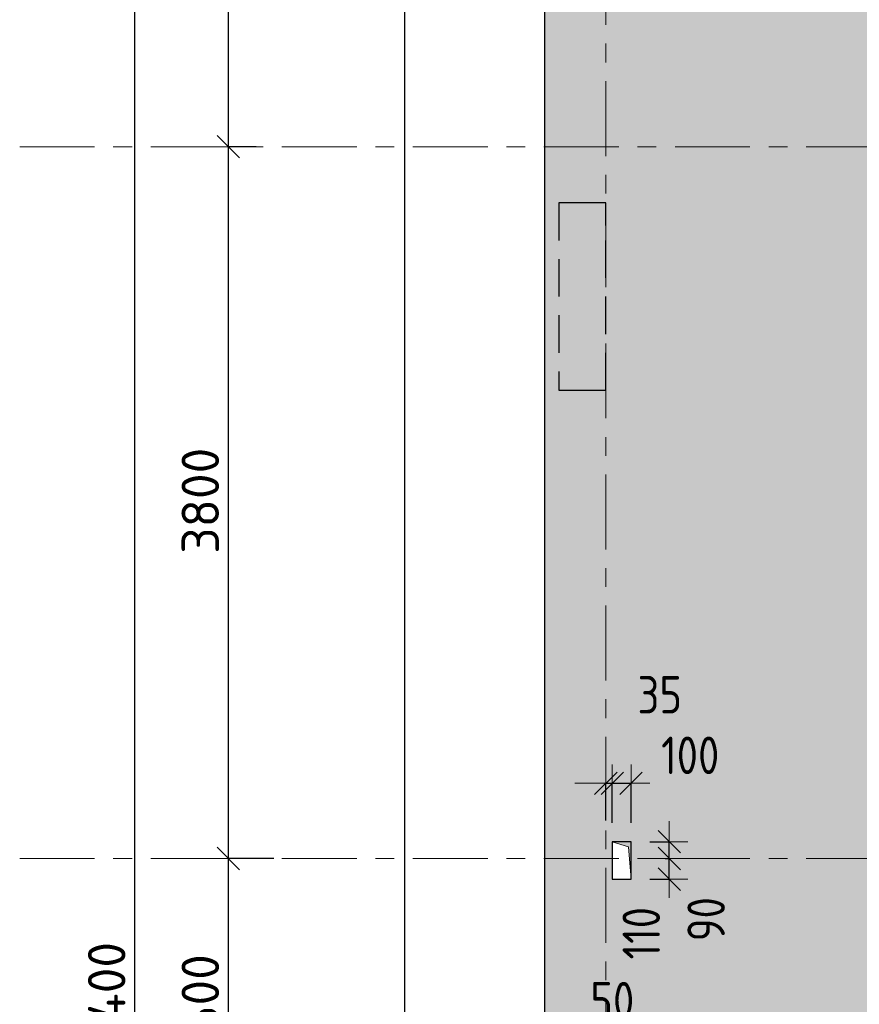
# Model space of a CAD drawing. Header units: metres. Extents: x -38 to 89, y -15 to 19.
# Tile 10 of 120: x -2.63 to 1.85, y 8.22 to 13.48. Entities that reach past the tile are written whole.
import ezdxf

# ---------------------------------------------------------------- set-up
doc = ezdxf.new("R2010")
doc.units = ezdxf.units.M
doc.header["$PDMODE"] = 65
for name, pattern in [('______11', [0.5, 0.4, -0.05, 0, -0.05]), ('______2', [0.27, 0.2, -0.07]), ('______5', [1.1, 0.8, -0.1, 0.1, -0.1])]:
    doc.linetypes.add(name, pattern=pattern)
for name, color, linetype, lineweight in [('XR$2$Осевая линия (1)', 7, '______5', 13), ('XR$2$Размерная линия (1)', 7, 'Continuous', 13), ('XR$3$Перекрытие (1)', 7, 'Continuous', 35), ('XR$4$Заливка', 7, 'Continuous', 13), ('XR$4$Перекрытие (1)', 7, 'Continuous', 35), ('XR$4$Размерная линия (1)', 7, 'Continuous', 13), ('XR$6$Стена (1)', 7, 'Continuous', 35)]:
    doc.layers.add(name, color=color, linetype=linetype, lineweight=lineweight)
doc.layers.add('XR$3$Макрос проема_ отверстия', color=7, linetype='Continuous', lineweight=13, true_color=0x2d2d2d)
doc.styles.add('ISOCPEUR', font='txt')
doc.dimstyles.new('DIMSTYLE_3', dxfattribs={"dimtxt": 0.2, "dimasz": 0.2, "dimexe": 0, "dimexo": 0, "dimgap": 0.1, "dimtad": 2, "dimdec": 0, "dimlfac": 1000, "dimrnd": 5, "dimzin": 12, "dimdsep": 46, "dimtxsty": 'ISOCPEUR', "dimblk1": 'ALL_ML_STRICH', "dimblk2": 'ALL_ML_STRICH', "dimsah": 1, "dimcen": 0, "dimclrd": 7, "dimclre": 256, "dimclrt": 7, "dimadec": 0, "dimazin": 0, "dimtfac": 1, "dimtdec": 0, "dimtix": 1, "dimtmove": 2, "dimatfit": 3, "dimfxl": 0, "dimtzin": 0, "dimlwd": 0, "dimlwe": -3, "dimarcsym": 0})
doc.dimstyles.new('DIMSTYLE_6', dxfattribs={"dimtxt": 0.2, "dimasz": 0.2, "dimexe": 0, "dimexo": 0, "dimgap": 0.1, "dimtad": 2, "dimdec": 0, "dimlfac": 1000, "dimrnd": 5, "dimzin": 12, "dimdsep": 46, "dimtxsty": 'ISOCPEUR', "dimblk1": 'ALL_ML_STRICH', "dimblk2": 'ALL_ML_STRICH', "dimsah": 1, "dimcen": 0, "dimclrd": 7, "dimclre": 256, "dimclrt": 7, "dimadec": 0, "dimazin": 0, "dimtfac": 1, "dimtdec": 0, "dimtix": 1, "dimtmove": 2, "dimatfit": 3, "dimfxl": 0, "dimtvp": 1.2, "dimtzin": 0, "dimlwd": 0, "dimlwe": -3, "dimarcsym": 0})
doc.dimstyles.new('DIMSTYLE_7', dxfattribs={"dimtxt": 0.2, "dimasz": 0.2, "dimexe": 0, "dimexo": 0, "dimgap": 0.1, "dimtad": 0, "dimdec": 0, "dimlfac": 1000, "dimrnd": 5, "dimzin": 12, "dimdsep": 46, "dimtxsty": 'ISOCPEUR', "dimblk1": 'ALL_ML_STRICH', "dimblk2": 'ALL_ML_STRICH', "dimsah": 1, "dimcen": 0, "dimclrd": 7, "dimclre": 256, "dimclrt": 7, "dimadec": 0, "dimazin": 0, "dimtfac": 1, "dimtdec": 0, "dimtix": 1, "dimtmove": 2, "dimatfit": 3, "dimfxl": 0, "dimtvp": 1.2, "dimtzin": 0, "dimlwd": 0, "dimlwe": -3, "dimarcsym": 0})

# ---------------------------------------------------------------- blocks, each defined once
blk = doc.blocks.new('ALL_ML_STRICH')
at = {"color": 0, "linetype": 'ByBlock', "lineweight": -2}
for p, q in [((-0.3, -0.3), (0.3, 0.3)), ((0, -0.5), (0, 0.5)), ((-1, 0), (0.5, 0))]:
    blk.add_line(p, q, dxfattribs=at)
blk = doc.blocks.new('*D33')
at = {"layer": 'DEFPOINTS', "color": 7, "linetype": 'Continuous', "lineweight": 13, "transparency": 33554687}
for p in [(-1.6986, 16.4), (-2.2938, 0), (-2.0153, 0)]:
    blk.add_point(p, dxfattribs=at)
at = {"layer": 'XR$2$Размерная линия (1)', "color": 9, "linetype": 'Continuous', "lineweight": -2, "true_color": 0xc7c7c7, "transparency": 33554687}
for p, q in [((-1.7186, 16.4), (-2.0153, 16.4)), ((-2.2738, 0), (-2.0153, 0))]:
    blk.add_line(p, q, dxfattribs=at)
at = {"layer": 'XR$2$Размерная линия (1)', "color": 7, "linetype": 'Continuous', "lineweight": -2, "transparency": 33554687}
blk.add_line((-2.0153, 0), (-2.0153, 16.4), dxfattribs=at)
at = {"layer": 'XR$2$Размерная линия (1)', "color": 7, "linetype": 'Continuous', "lineweight": 13, "transparency": 33554687, "xscale": 0.2, "yscale": 0.2, "zscale": 0.2}
for p, rotation in [((-2.0153, 16.4), 90), ((-2.0153, 0), 270)]:
    blk.add_blockref('ALL_ML_STRICH', p, dxfattribs=dict(at, rotation=rotation))
at = {"layer": 'XR$2$Размерная линия (1)', "color": 7, "linetype": 'Continuous', "lineweight": 13, "transparency": 33554687, "insert": (-2.1653, 8.22), "char_height": 0.2, "width": 1, "attachment_point": 5, "rotation": 90, "style": 'ISOCPEUR'}
blk.add_mtext('\\A1;{16400}', dxfattribs=at)
blk = doc.blocks.new('*D36')
at = {"layer": 'DEFPOINTS', "color": 7, "linetype": 'Continuous', "lineweight": 13, "transparency": 33554687}
for p in [(-1.2532, 9), (-1.5153, 7.4), (-1.1719, 7.4)]:
    blk.add_point(p, dxfattribs=at)
at = {"layer": 'XR$2$Размерная линия (1)', "color": 9, "linetype": 'Continuous', "lineweight": -2, "true_color": 0xc7c7c7, "transparency": 33554687}
for p, q in [((-1.2732, 9), (-1.5153, 9)), ((-1.1919, 7.4), (-1.5153, 7.4))]:
    blk.add_line(p, q, dxfattribs=at)
at = {"layer": 'XR$2$Размерная линия (1)', "color": 7, "linetype": 'Continuous', "lineweight": -2, "transparency": 33554687}
blk.add_line((-1.5153, 7.4), (-1.5153, 9), dxfattribs=at)
at = {"layer": 'XR$2$Размерная линия (1)', "color": 7, "linetype": 'Continuous', "lineweight": 13, "transparency": 33554687, "xscale": 0.2, "yscale": 0.2, "zscale": 0.2}
for p, rotation in [((-1.5153, 9), 90), ((-1.5153, 7.4), 270)]:
    blk.add_blockref('ALL_ML_STRICH', p, dxfattribs=dict(at, rotation=rotation))
at = {"layer": 'XR$2$Размерная линия (1)', "color": 7, "linetype": 'Continuous', "lineweight": 13, "transparency": 33554687, "insert": (-1.6653, 8.23), "char_height": 0.2, "width": 0.8, "attachment_point": 5, "rotation": 90, "style": 'ISOCPEUR'}
blk.add_mtext('\\A1;{1600}', dxfattribs=at)
blk = doc.blocks.new('*D37')
at = {"layer": 'DEFPOINTS', "color": 7, "linetype": 'Continuous', "lineweight": 13, "transparency": 33554687}
for p in [(-1.3472, 12.8), (-1.5153, 9), (-1.2532, 9)]:
    blk.add_point(p, dxfattribs=at)
at = {"layer": 'XR$2$Размерная линия (1)', "color": 9, "linetype": 'Continuous', "lineweight": -2, "true_color": 0xc7c7c7, "transparency": 33554687}
for p, q in [((-1.3672, 12.8), (-1.5153, 12.8)), ((-1.2732, 9), (-1.5153, 9))]:
    blk.add_line(p, q, dxfattribs=at)
at = {"layer": 'XR$2$Размерная линия (1)', "color": 7, "linetype": 'Continuous', "lineweight": -2, "transparency": 33554687}
blk.add_line((-1.5153, 9), (-1.5153, 12.8), dxfattribs=at)
at = {"layer": 'XR$2$Размерная линия (1)', "color": 7, "linetype": 'Continuous', "lineweight": 13, "transparency": 33554687, "xscale": 0.2, "yscale": 0.2, "zscale": 0.2}
for p, rotation in [((-1.5153, 12.8), 90), ((-1.5153, 9), 270)]:
    blk.add_blockref('ALL_ML_STRICH', p, dxfattribs=dict(at, rotation=rotation))
at = {"layer": 'XR$2$Размерная линия (1)', "color": 7, "linetype": 'Continuous', "lineweight": 13, "transparency": 33554687, "insert": (-1.6653, 10.91), "char_height": 0.2, "width": 0.8, "attachment_point": 5, "rotation": 90, "style": 'ISOCPEUR'}
blk.add_mtext('\\A1;{3800}', dxfattribs=at)
blk = doc.blocks.new('*D38')
at = {"layer": 'DEFPOINTS', "color": 7, "linetype": 'Continuous', "lineweight": 13, "transparency": 33554687}
for p in [(-1.2605, 16.4), (-1.5153, 12.8), (-1.3472, 12.8)]:
    blk.add_point(p, dxfattribs=at)
at = {"layer": 'XR$2$Размерная линия (1)', "color": 9, "linetype": 'Continuous', "lineweight": -2, "true_color": 0xc7c7c7, "transparency": 33554687}
for p, q in [((-1.2805, 16.4), (-1.5153, 16.4)), ((-1.3672, 12.8), (-1.5153, 12.8))]:
    blk.add_line(p, q, dxfattribs=at)
at = {"layer": 'XR$2$Размерная линия (1)', "color": 7, "linetype": 'Continuous', "lineweight": -2, "transparency": 33554687}
blk.add_line((-1.5153, 12.8), (-1.5153, 16.4), dxfattribs=at)
at = {"layer": 'XR$2$Размерная линия (1)', "color": 7, "linetype": 'Continuous', "lineweight": 13, "transparency": 33554687, "xscale": 0.2, "yscale": 0.2, "zscale": 0.2}
for p, rotation in [((-1.5153, 16.4), 90), ((-1.5153, 12.8), 270)]:
    blk.add_blockref('ALL_ML_STRICH', p, dxfattribs=dict(at, rotation=rotation))
at = {"layer": 'XR$2$Размерная линия (1)', "color": 7, "linetype": 'Continuous', "lineweight": 13, "transparency": 33554687, "insert": (-1.6653, 14.61), "char_height": 0.2, "width": 0.8, "attachment_point": 5, "rotation": 90, "style": 'ISOCPEUR'}
blk.add_mtext('\\A1;{3600}', dxfattribs=at)
blk = doc.blocks.new('Отображение проема', base_point=(-1.158, -49.309))
at = {"layer": 'XR$3$Макрос проема_ отверстия', "true_color": 0x000000, "transparency": 33554687}
blk.add_hatch(color=18, dxfattribs=at).paths.add_polyline_path([(-1.158, -50.109), (-1.045, -49.423), (-0.358, -49.309), (-1.158, -49.309)])
at = {"layer": 'XR$3$Макрос проема_ отверстия', "transparency": 33554687}
for p, q in [((-1.158, -50.109), (-1.158, -49.309)), ((-1.158, -49.309), (-0.358, -49.309)), ((-1.045, -49.423), (-0.358, -49.309)), ((-1.158, -50.109), (-1.045, -49.423))]:
    blk.add_line(p, q, dxfattribs=at)
blk = doc.blocks.new('*D87')
at = {"layer": 'DEFPOINTS', "color": 7, "linetype": 'Continuous', "lineweight": 13, "transparency": 33554687}
for p in [(0.5, 9.4019), (0.5, 9.1025), (0.535, 9.09)]:
    blk.add_point(p, dxfattribs=at)
at = {"layer": 'XR$4$Размерная линия (1)', "color": 9, "linetype": 'Continuous', "lineweight": -2, "true_color": 0xc7c7c7, "transparency": 33554687}
for p, q in [((0.5, 9.2025), (0.5, 9.4019)), ((0.535, 9.19), (0.535, 9.4019))]:
    blk.add_line(p, q, dxfattribs=at)
at = {"layer": 'XR$4$Размерная линия (1)', "color": 7, "linetype": 'Continuous', "lineweight": -2, "transparency": 33554687}
blk.add_line((0.5, 9.4019), (0.535, 9.4019), dxfattribs=at)
at = {"layer": 'XR$4$Размерная линия (1)', "color": 7, "linetype": 'Continuous', "lineweight": 13, "transparency": 33554687, "xscale": 0.2, "yscale": 0.2, "zscale": 0.2}
blk.add_blockref('ALL_ML_STRICH', (0.535, 9.4019), dxfattribs=at)
at = {"layer": 'XR$4$Размерная линия (1)', "color": 7, "linetype": 'Continuous', "lineweight": 13, "transparency": 33554687, "xscale": 0.2, "yscale": 0.2, "zscale": 0.2, "rotation": 180}
blk.add_blockref('ALL_ML_STRICH', (0.5, 9.4019), dxfattribs=at)
at = {"layer": 'XR$4$Размерная линия (1)', "color": 7, "linetype": 'Continuous', "lineweight": 13, "transparency": 33554687, "insert": (0.7884, 9.8745), "char_height": 0.2, "width": 0.333333, "attachment_point": 5, "style": 'ISOCPEUR'}
blk.add_mtext('\\W0.83;\\A1;{35}', dxfattribs=at)
blk = doc.blocks.new('*D88')
at = {"layer": 'DEFPOINTS', "color": 7, "linetype": 'Continuous', "lineweight": 13, "transparency": 33554687}
for p in [(0.535, 9.4019), (0.535, 9.09), (0.635, 9.09)]:
    blk.add_point(p, dxfattribs=at)
at = {"layer": 'XR$4$Размерная линия (1)', "color": 9, "linetype": 'Continuous', "lineweight": -2, "true_color": 0xc7c7c7, "transparency": 33554687}
for p, q in [((0.535, 9.19), (0.535, 9.4019)), ((0.635, 9.19), (0.635, 9.4019))]:
    blk.add_line(p, q, dxfattribs=at)
at = {"layer": 'XR$4$Размерная линия (1)', "color": 7, "linetype": 'Continuous', "lineweight": -2, "transparency": 33554687}
blk.add_line((0.535, 9.4019), (0.635, 9.4019), dxfattribs=at)
at = {"layer": 'XR$4$Размерная линия (1)', "color": 7, "linetype": 'Continuous', "lineweight": 13, "transparency": 33554687, "xscale": 0.2, "yscale": 0.2, "zscale": 0.2, "rotation": 180}
blk.add_blockref('ALL_ML_STRICH', (0.535, 9.4019), dxfattribs=at)
at = {"layer": 'XR$4$Размерная линия (1)', "color": 7, "linetype": 'Continuous', "lineweight": 13, "transparency": 33554687, "xscale": 0.2, "yscale": 0.2, "zscale": 0.2}
blk.add_blockref('ALL_ML_STRICH', (0.635, 9.4019), dxfattribs=at)
at = {"layer": 'XR$4$Размерная линия (1)', "color": 7, "linetype": 'Continuous', "lineweight": 13, "transparency": 33554687, "insert": (0.951, 9.551), "char_height": 0.2, "width": 0.5, "attachment_point": 5, "style": 'ISOCPEUR'}
blk.add_mtext('\\W0.83;\\A1;{100}', dxfattribs=at)
blk = doc.blocks.new('*D89')
at = {"layer": 'DEFPOINTS', "color": 7, "linetype": 'Continuous', "lineweight": 13, "transparency": 33554687}
for p in [(0.7177, 9), (0.635, 8.89), (0.8391, 8.89)]:
    blk.add_point(p, dxfattribs=at)
at = {"layer": 'XR$4$Размерная линия (1)', "color": 9, "linetype": 'Continuous', "lineweight": -2, "true_color": 0xc7c7c7, "transparency": 33554687}
for p, q in [((0.8177, 9), (0.8391, 9)), ((0.735, 8.89), (0.8391, 8.89))]:
    blk.add_line(p, q, dxfattribs=at)
at = {"layer": 'XR$4$Размерная линия (1)', "color": 7, "linetype": 'Continuous', "lineweight": -2, "transparency": 33554687}
blk.add_line((0.8391, 8.89), (0.8391, 9), dxfattribs=at)
at = {"layer": 'XR$4$Размерная линия (1)', "color": 7, "linetype": 'Continuous', "lineweight": 13, "transparency": 33554687, "xscale": 0.2, "yscale": 0.2, "zscale": 0.2}
for p, rotation in [((0.8391, 9), 90), ((0.8391, 8.89), 270)]:
    blk.add_blockref('ALL_ML_STRICH', p, dxfattribs=dict(at, rotation=rotation))
at = {"layer": 'XR$4$Размерная линия (1)', "color": 7, "linetype": 'Continuous', "lineweight": 13, "transparency": 33554687, "insert": (0.6895, 8.6014), "char_height": 0.2, "width": 0.5, "attachment_point": 5, "rotation": 90, "style": 'ISOCPEUR'}
blk.add_mtext('\\W0.83;\\A1;{110}', dxfattribs=at)
blk = doc.blocks.new('*D90')
at = {"layer": 'DEFPOINTS', "color": 7, "linetype": 'Continuous', "lineweight": 13, "transparency": 33554687}
for p in [(0.635, 9.09), (0.7177, 9), (0.8391, 9)]:
    blk.add_point(p, dxfattribs=at)
at = {"layer": 'XR$4$Размерная линия (1)', "color": 9, "linetype": 'Continuous', "lineweight": -2, "true_color": 0xc7c7c7, "transparency": 33554687}
for p, q in [((0.735, 9.09), (0.8391, 9.09)), ((0.8177, 9), (0.8391, 9))]:
    blk.add_line(p, q, dxfattribs=at)
at = {"layer": 'XR$4$Размерная линия (1)', "color": 7, "linetype": 'Continuous', "lineweight": -2, "transparency": 33554687}
blk.add_line((0.8391, 9), (0.8391, 9.09), dxfattribs=at)
at = {"layer": 'XR$4$Размерная линия (1)', "color": 7, "linetype": 'Continuous', "lineweight": 13, "transparency": 33554687, "xscale": 0.2, "yscale": 0.2, "zscale": 0.2}
for p, rotation in [((0.8391, 9), 270), ((0.8391, 9.09), 90)]:
    blk.add_blockref('ALL_ML_STRICH', p, dxfattribs=dict(at, rotation=rotation))
at = {"layer": 'XR$4$Размерная линия (1)', "color": 7, "linetype": 'Continuous', "lineweight": 13, "transparency": 33554687, "insert": (1.036, 8.6761), "char_height": 0.2, "width": 0.333333, "attachment_point": 5, "rotation": 90, "style": 'ISOCPEUR'}
blk.add_mtext('\\W0.83;\\A1;{90}', dxfattribs=at)
blk = doc.blocks.new('*D98')
at = {"layer": 'DEFPOINTS', "color": 7, "linetype": 'Continuous', "lineweight": 13, "transparency": 33554687}
for p in [(0.7, 7.8088), (0.7, 7.45), (0.75, 7.45)]:
    blk.add_point(p, dxfattribs=at)
at = {"layer": 'XR$4$Размерная линия (1)', "color": 9, "linetype": 'Continuous', "lineweight": -2, "true_color": 0xc7c7c7, "transparency": 33554687}
for p, q in [((0.7, 7.55), (0.7, 7.8088)), ((0.75, 7.55), (0.75, 7.8088))]:
    blk.add_line(p, q, dxfattribs=at)
at = {"layer": 'XR$4$Размерная линия (1)', "color": 7, "linetype": 'Continuous', "lineweight": -2, "transparency": 33554687}
blk.add_line((0.7, 7.8088), (0.75, 7.8088), dxfattribs=at)
at = {"layer": 'XR$4$Размерная линия (1)', "color": 7, "linetype": 'Continuous', "lineweight": 13, "transparency": 33554687, "xscale": 0.2, "yscale": 0.2, "zscale": 0.2}
blk.add_blockref('ALL_ML_STRICH', (0.75, 7.8088), dxfattribs=at)
at = {"layer": 'XR$4$Размерная линия (1)', "color": 7, "linetype": 'Continuous', "lineweight": 13, "transparency": 33554687, "xscale": 0.2, "yscale": 0.2, "zscale": 0.2, "rotation": 180}
blk.add_blockref('ALL_ML_STRICH', (0.7, 7.8088), dxfattribs=at)
at = {"layer": 'XR$4$Размерная линия (1)', "color": 7, "linetype": 'Continuous', "lineweight": 13, "transparency": 33554687, "insert": (0.5349, 8.2414), "char_height": 0.2, "width": 0.333333, "attachment_point": 5, "style": 'ISOCPEUR'}
blk.add_mtext('\\W0.83;\\A1;{50}', dxfattribs=at)
blk = doc.blocks.new('*D494')
at = {"layer": 'DEFPOINTS', "color": 7, "linetype": 'Continuous', "lineweight": 13, "transparency": 33554687}
for p in [(0.175, 14.05), (-0.5731, -0.25), (0.25, -0.25)]:
    blk.add_point(p, dxfattribs=at)
at = {"layer": 'XR$4$Размерная линия (1)', "color": 9, "linetype": 'Continuous', "lineweight": -2, "true_color": 0xc7c7c7, "transparency": 33554687}
for p, q in [((0.075, 14.05), (-0.5731, 14.05)), ((0.15, -0.25), (-0.5731, -0.25))]:
    blk.add_line(p, q, dxfattribs=at)
at = {"layer": 'XR$4$Размерная линия (1)', "color": 7, "linetype": 'Continuous', "lineweight": -2, "transparency": 33554687}
blk.add_line((-0.5731, -0.25), (-0.5731, 14.05), dxfattribs=at)
at = {"layer": 'XR$4$Размерная линия (1)', "color": 7, "linetype": 'Continuous', "lineweight": 13, "transparency": 33554687, "xscale": 0.2, "yscale": 0.2, "zscale": 0.2}
for p, rotation in [((-0.5731, 14.05), 90), ((-0.5731, -0.25), 270)]:
    blk.add_blockref('ALL_ML_STRICH', p, dxfattribs=dict(at, rotation=rotation))
at = {"layer": 'XR$4$Размерная линия (1)', "color": 7, "linetype": 'Continuous', "lineweight": 13, "transparency": 33554687, "insert": (-0.7231, 6.92), "char_height": 0.2, "width": 1, "attachment_point": 5, "rotation": 90, "style": 'ISOCPEUR'}
blk.add_mtext('\\A1;{14300}', dxfattribs=at)

msp = doc.modelspace()

# ---------------------------------------------------------------- hatches: boundary and pattern name
at = {"layer": 'XR$4$Заливка', "linetype": 'Continuous', "lineweight": 13, "true_color": 0xf1f1f1, "transparency": 33554687}
h = msp.add_hatch(color=7, dxfattribs=at)
h.paths.add_polyline_path([(16.1, 14.59), (16.1, 16.65), (7.2, 16.65), (7.2, 15.4), (1.8, 15.4), (1.8, 16.65), (0.25, 16.65), (0.25, 14.05), (0.175, 14.05), (0.175, -0.25), (6.45, -0.25), (6.45, 0.95), (11.85, 0.95), (11.85, -0.25), (16.75, -0.25), (16.75, 0.95), (22.15, 0.95), (22.15, -0.25), (28.375, -0.25), (28.375, 1.2), (32.625, 1.2), (32.625, -0.25), (32.675, -0.25), (32.675, 16.65), (32.625, 16.65), (32.625, 15.4), (26.03, 15.4), (26.03, 16.65), (23.6503, 16.65), (23.6503, 11.79), (21.88, 11.79), (21.88, 16.65), (19.08, 16.65), (19.08, 14.59)])
h.paths.add_polyline_path([(27.93, 14.15), (28.13, 14.15), (28.13, 13.75), (27.93, 13.75)], flags=16)
h.paths.add_polyline_path([(28.33, 10), (28.33, 10.4), (28.53, 10.4), (28.53, 10)], flags=16)
h.paths.add_polyline_path([(28.33, 11.6), (28.53, 11.6), (28.53, 11.2), (28.33, 11.2)], flags=16)
h.paths.add_polyline_path([(28.33, 12.8), (28.53, 12.8), (28.53, 12.4), (28.33, 12.4)], flags=16)
h.paths.add_polyline_path([(21.68, 15.675), (21.73, 15.675), (21.73, 15.625), (21.68, 15.625)], flags=16)
h.paths.add_polyline_path([(21.63, 16.2), (21.53, 16.2), (21.53, 16.4), (21.63, 16.4)], flags=16)
h.paths.add_polyline_path([(1.3, 7.2), (1.3, 7.15), (1.25, 7.15), (1.25, 7.2)], flags=16)
h.paths.add_polyline_path([(30.3763, 5.6203), (30.3523, 5.6281), (30.3319, 5.643), (30.3171, 5.6634), (30.3093, 5.6874), (30.3093, 5.7126), (30.3171, 5.7366), (30.3319, 5.757), (30.3523, 5.7719), (30.3763, 5.7797), (30.4016, 5.7797), (30.4256, 5.7719), (30.446, 5.757), (30.4608, 5.7366), (30.4686, 5.7126), (30.4686, 5.6874), (30.4608, 5.6634), (30.446, 5.643), (30.4256, 5.6281), (30.4016, 5.6203)], flags=16)
h.paths.add_polyline_path([(1.3, 7.45), (1.3, 7.4), (1.25, 7.4), (1.25, 7.45)], flags=16)
h.paths.add_polyline_path([(12.75, 10.1), (12.7, 10.1), (12.7, 10.15), (12.75, 10.15)], flags=16)
h.paths.add_polyline_path([(12.75, 10.65), (12.7, 10.65), (12.7, 10.7), (12.75, 10.7)], flags=16)
h.paths.add_polyline_path([(29.87, 9.6), (29.87, 9.2), (29.67, 9.2), (29.67, 9.6)], flags=16)
h.paths.add_polyline_path([(32.05, 8.93), (32.45, 8.93), (32.45, 8.53), (32.05, 8.53)], flags=16)
h.paths.add_polyline_path([(32.25, 5.54), (32.45, 5.54), (32.45, 5.14), (32.25, 5.14)], flags=16)
h.paths.add_polyline_path([(32.25, 5.82), (32.45, 5.82), (32.45, 5.62), (32.25, 5.62)], flags=16)
h.paths.add_polyline_path([(4.4, 14.95), (4.2, 14.95), (4.2, 15.35), (4.4, 15.35)], flags=16)
h.paths.add_polyline_path([(4.8, 15.35), (4.8, 14.95), (4.6, 14.95), (4.6, 15.35)], flags=16)
h.paths.add_polyline_path([(12.475, 9.2), (12.125, 9.2), (12.125, 9.4), (12.475, 9.4)], flags=16)
h.paths.add_polyline_path([(4.94, 7.2), (4.94, 6.8), (4.54, 6.8), (4.54, 7.2)], flags=16)
h.paths.add_polyline_path([(14.0049, 9.3), (13.6049, 9.3), (13.6049, 9.7), (14.0049, 9.7)], flags=16)
h.paths.add_polyline_path([(14.25, 7.1), (13.85, 7.1), (13.85, 7.32), (14.25, 7.32)], flags=16)
h.paths.add_polyline_path([(19.35, 1), (19.15, 1), (19.15, 1.4), (19.35, 1.4)], flags=16)
h.paths.add_polyline_path([(19.35, 4.32), (19.3, 4.32), (19.3, 4.37), (19.35, 4.37)], flags=16)
h.paths.add_polyline_path([(19.75, 1), (19.55, 1), (19.55, 1.4), (19.75, 1.4)], flags=16)
h.paths.add_polyline_path([(21.45, 7.2), (21.45, 6.85), (21.25, 6.85), (21.25, 7.2)], flags=16)
h.paths.add_polyline_path([(21.65, 6.87), (21.65, 7.27), (22.05, 7.27), (22.05, 6.87)], flags=16)
h.paths.add_polyline_path([(19.35, 4.92), (19.35, 4.87), (19.3, 4.87), (19.3, 4.92)], flags=16)
h.paths.add_polyline_path([(22.795, 9.52), (23.295, 9.52), (23.295, 9.36), (22.795, 9.36)], flags=16)
h.paths.add_polyline_path([(19.325, 7.2), (19.325, 6.85), (19.125, 6.85), (19.125, 7.2)], flags=16)
h.paths.add_polyline_path([(16.17, 4.72), (16.17, 5.12), (16.57, 5.12), (16.57, 4.72)], flags=16)
h.paths.add_polyline_path([(22.58, 9.505), (22.58, 9.125), (21.88, 9.125), (21.88, 9.505)], flags=16)
h.paths.add_polyline_path([(8.85, 1), (8.85, 1.4), (9.05, 1.4), (9.05, 1)], flags=16)
h.paths.add_polyline_path([(9.25, 1.4), (9.45, 1.4), (9.45, 1), (9.25, 1)], flags=16)
h.paths.add_polyline_path([(23.445, 9.36), (23.445, 9.52), (23.715, 9.52), (23.715, 9.36)], flags=16)
h.paths.add_polyline_path([(23.8, 4.92), (23.85, 4.92), (23.85, 4.87), (23.8, 4.87)], flags=16)
h.paths.add_polyline_path([(25.98, 16.4), (25.98, 16.3), (25.78, 16.3), (25.78, 16.4)], flags=16)
h.paths.add_polyline_path([(26.233, 4.8037), (26.2181, 4.8241), (26.2103, 4.8481), (26.2103, 4.8733), (26.2181, 4.8973), (26.233, 4.9177), (26.2534, 4.9326), (26.2774, 4.9404), (26.3026, 4.9404), (26.3266, 4.9326), (26.347, 4.9177), (26.3619, 4.8973), (26.3697, 4.8733), (26.3697, 4.8481), (26.3619, 4.8241), (26.347, 4.8037), (26.3266, 4.7888), (26.3026, 4.781), (26.2774, 4.781), (26.2534, 4.7888)], flags=16)
h.paths.add_polyline_path([(25.85, 6.87), (25.85, 7.27), (26.25, 7.27), (26.25, 6.87)], flags=16)
h.paths.add_polyline_path([(23.85, 4.37), (23.85, 4.32), (23.8, 4.32), (23.8, 4.37)], flags=16)
h.paths.add_polyline_path([(26.23, 14.6), (26.43, 14.6), (26.43, 14.2), (26.23, 14.2)], flags=16)
h.paths.add_polyline_path([(5.73, 10.925), (5.73, 10.675), (5.48, 10.675), (5.48, 10.925)], flags=16)
h.paths.add_polyline_path([(6.1, 11.5), (6.3, 11.5), (6.3, 11.15), (6.1, 11.15)], flags=16)
h.paths.add_polyline_path([(6.02, 11.5), (6.02, 11.1), (5.62, 11.1), (5.62, 11.5)], flags=16)
h.paths.add_polyline_path([(5.2, 11.5), (5.4, 11.5), (5.4, 11.15), (5.2, 11.15)], flags=16)
h.paths.add_polyline_path([(7.7499, 11.775), (7.7499, 11.725), (7.6999, 11.725), (7.6999, 11.775)], flags=16)
h.paths.add_polyline_path([(12.1, 11.48), (12.1, 11.88), (12.5, 11.88), (12.5, 11.48)], flags=16)
h.paths.add_polyline_path([(26.23, 15.2), (26.43, 15.2), (26.43, 14.8), (26.23, 14.8)], flags=16)
h.paths.add_polyline_path([(26.23, 13), (26.23, 13.4), (26.43, 13.4), (26.43, 13)], flags=16)
h.paths.add_polyline_path([(26.23, 9.53), (26.63, 9.53), (26.63, 9.13), (26.23, 9.13)], flags=16)
h.paths.add_polyline_path([(23.625, 6.47), (23.625, 6.67), (23.825, 6.67), (23.825, 6.47)], flags=16)
h.paths.add_polyline_path([(23.51, 7.17), (23.91, 7.17), (23.91, 6.87), (23.51, 6.87)], flags=16)
h.paths.add_polyline_path([(21.6895, 4.8733), (21.6895, 4.8481), (21.6817, 4.8241), (21.6669, 4.8037), (21.6465, 4.7888), (21.6225, 4.781), (21.5973, 4.781), (21.5733, 4.7888), (21.5528, 4.8037), (21.538, 4.8241), (21.5302, 4.8481), (21.5302, 4.8733), (21.538, 4.8973), (21.5528, 4.9177), (21.5733, 4.9326), (21.5973, 4.9404), (21.6225, 4.9404), (21.6465, 4.9326), (21.6669, 4.9177), (21.6817, 4.8973)], flags=16)
h.paths.add_polyline_path([(28.33, 13.4), (28.53, 13.4), (28.53, 13), (28.33, 13)], flags=16)
h.paths.add_polyline_path([(13.85, 5.21), (13.85, 5.56), (14.05, 5.56), (14.05, 5.21)], flags=16)
h.paths.add_polyline_path([(13.65, 5.42), (13.65, 5.02), (13.25, 5.02), (13.25, 5.42)], flags=16)
h.paths.add_polyline_path([(13.85, 4.68), (13.85, 5.13), (14.1, 5.13), (14.1, 4.68)], flags=16)
h.paths.add_polyline_path([(13.65, 4.9), (13.65, 4.7), (13.3, 4.7), (13.3, 4.9)], flags=16)
h.paths.add_polyline_path([(16.46, 7.55), (16.46, 7.9), (16.66, 7.9), (16.66, 7.55)], flags=16)
h.paths.add_polyline_path([(11.4302, 5.0967), (11.438, 5.0727), (11.438, 5.0475), (11.4302, 5.0235), (11.4153, 5.003), (11.3949, 4.9882), (11.3709, 4.9804), (11.3457, 4.9804), (11.3217, 4.9882), (11.3013, 5.003), (11.2864, 5.0235), (11.2786, 5.0475), (11.2786, 5.0727), (11.2864, 5.0967), (11.3013, 5.1171), (11.3217, 5.132), (11.3457, 5.1398), (11.3709, 5.1398), (11.3949, 5.132), (11.4153, 5.1171)], flags=16)
h.paths.add_polyline_path([(9.25, 4.0881), (9.35, 4.0881), (9.35, 3.8881), (9.25, 3.8881)], flags=16)
h.paths.add_polyline_path([(8.3403, 3.521), (8.5403, 3.521), (8.5403, 3.421), (8.3403, 3.421)], flags=16)
h.paths.add_polyline_path([(15.37, 7.1), (15.37, 7.3), (15.57, 7.3), (15.57, 7.1)], flags=16)
h.paths.add_polyline_path([(17.11, 7.65), (17.11, 7.4), (16.86, 7.4), (16.86, 7.65)], flags=16)
h.paths.add_polyline_path([(16.37, 7.3), (16.57, 7.3), (16.57, 7.1), (16.37, 7.1)], flags=16)
h.paths.add_polyline_path([(13.65, 5.7), (13.65, 5.5), (13.3, 5.5), (13.3, 5.7)], flags=16)
h.paths.add_polyline_path([(28.33, 13.6), (28.33, 14), (28.53, 14), (28.53, 13.6)], flags=16)
h.paths.add_polyline_path([(9.275, 6.87), (9.325, 6.87), (9.325, 6.82), (9.275, 6.82)], flags=16)
h.paths.add_polyline_path([(16.86, 9.09), (16.86, 9.49), (17.26, 9.49), (17.26, 9.09)], flags=16)
h.paths.add_polyline_path([(12.7, 7.75), (12.9, 7.75), (12.9, 7.4), (12.7, 7.4)], flags=16)
h.paths.add_polyline_path([(9.275, 6.32), (9.325, 6.32), (9.325, 6.27), (9.275, 6.27)], flags=16)
h.paths.add_polyline_path([(17.5, 9.28), (17.5, 9.08), (17.3, 9.08), (17.3, 9.28)], flags=16)
h.paths.add_polyline_path([(16.86, 8.8), (16.86, 9), (17.21, 9), (17.21, 8.8)], flags=16)
h.paths.add_polyline_path([(18.38, 9.485), (18.63, 9.485), (18.63, 9.235), (18.38, 9.235)], flags=16)
h.paths.add_polyline_path([(8.7, 5.18), (8.7, 5.38), (9.05, 5.38), (9.05, 5.18)], flags=16)
h.paths.add_polyline_path([(28.53, 15.2), (28.53, 14.8), (28.33, 14.8), (28.33, 15.2)], flags=16)
h.paths.add_polyline_path([(4.265, 12.51), (4.265, 12.71), (4.365, 12.71), (4.365, 12.51)], flags=16)
h.paths.add_polyline_path([(4.635, 12.19), (4.735, 12.19), (4.735, 11.99), (4.635, 11.99)], flags=16)
h.paths.add_polyline_path([(7.1499, 11.725), (7.1499, 11.775), (7.1999, 11.775), (7.1999, 11.725)], flags=16)
h.paths.add_polyline_path([(18.68, 14.54), (18.88, 14.54), (18.88, 14.14), (18.68, 14.14)], flags=16)
h.paths.add_polyline_path([(28.33, 14.6), (28.53, 14.6), (28.53, 14.2), (28.33, 14.2)], flags=16)
h.paths.add_polyline_path([(0.535, 9.09), (0.635, 9.09), (0.635, 8.89), (0.535, 8.89)], flags=16)
h.paths.add_polyline_path([(26.23, 13.6), (26.23, 14), (26.43, 14), (26.43, 13.6)], flags=16)
h.paths.add_polyline_path([(0.535, 6.41), (0.635, 6.41), (0.635, 6.21), (0.535, 6.21)], flags=16)
h.paths.add_polyline_path([(7.815, 9.22), (7.815, 9.38), (8.475, 9.38), (8.475, 9.22)], flags=16)
h.paths.add_polyline_path([(0.7, 7.45), (0.75, 7.45), (0.75, 7.4), (0.7, 7.4)], flags=16)
h.paths.add_polyline_path([(8.645, 9.38), (9.115, 9.38), (9.115, 9.22), (8.645, 9.22)], flags=16)
h.paths.add_polyline_path([(0.75, 7.2), (0.75, 7.15), (0.7, 7.15), (0.7, 7.2)], flags=16)

# ---------------------------------------------------------------- linework, layer by layer
at = {"layer": 'XR$2$Осевая линия (1)', "color": 253, "linetype": '______11', "lineweight": 13, "true_color": 0xa0a0a0, "transparency": 33554687}
for p, q in [((0.5, -2.65), (0.5, 18.35)), ((-2.63, 12.8), (62.6, 12.8)), ((-2.63, 9), (62.6, 9))]:
    msp.add_line(p, q, dxfattribs=at)
at = {"layer": 'XR$3$Перекрытие (1)', "color": 7, "linetype": 'Continuous', "lineweight": 13, "transparency": 33554687}
for p, q in [((0.175, 14.05), (0.175, -0.25)), ((0.535, 9.09), (0.535, 8.89)), ((0.635, 9.09), (0.535, 9.09)), ((0.635, 8.89), (0.635, 9.09)), ((0.535, 8.89), (0.635, 8.89))]:
    msp.add_line(p, q, dxfattribs=at)
at = {"layer": 'XR$4$Перекрытие (1)', "color": 7, "linetype": 'Continuous', "lineweight": 25, "transparency": 33554687}
for p, q in [((0.175, -0.25), (0.175, 14.05)), ((0.535, 9.09), (0.535, 8.89)), ((0.635, 9.09), (0.535, 9.09)), ((0.635, 8.89), (0.635, 9.09)), ((0.535, 8.89), (0.635, 8.89))]:
    msp.add_line(p, q, dxfattribs=at)
at = {"layer": 'XR$6$Стена (1)', "color": 253, "linetype": '______2', "lineweight": -3, "true_color": 0xa0a0a0, "transparency": 33554687}
for p, q in [((0.37, 12.5), (0.25, 12.5)), ((0.25, 12.5), (0.25, 11.5)), ((0.5, 12.5), (0.37, 12.5)), ((0.5, 12.38), (0.5, 12.5)), ((0.5, 11.5), (0.5, 12.38)), ((0.25, 11.5), (0.37, 11.5)), ((0.37, 11.5), (0.5, 11.5))]:
    msp.add_line(p, q, dxfattribs=at)

# ---------------------------------------------------------------- block references
at = {"layer": 'XR$3$Макрос проема_ отверстия', "transparency": 33554687, "xscale": 0.25, "yscale": 0.125, "rotation": 270}
msp.add_blockref('Отображение проема', (0.635, 9.09), dxfattribs=at)

# ---------------------------------------------------------------- dimensions: what is measured, and where the dimension line sits
at = {"layer": 'XR$2$Размерная линия (1)', "color": 7, "linetype": 'Continuous', "lineweight": 13, "transparency": 33554687}
for base, p1, p2, picture, middle in [((-2.0153, 16.4), (-2.2738, 0), (-1.7186, 16.4), '*D33', (-2.1653, 8.22)), ((-1.5153, 16.4), (-1.3672, 12.8), (-1.2805, 16.4), '*D38', (-1.6653, 14.61)), ((-1.5153, 12.8), (-1.2732, 9), (-1.3672, 12.8), '*D37', (-1.6653, 10.91)), ((-1.5153, 9), (-1.1919, 7.4), (-1.2732, 9), '*D36', (-1.6653, 8.23))]:
    dim = msp.add_linear_dim(base=base, p1=p1, p2=p2, angle=90, dimstyle='DIMSTYLE_3', override={"dimpost": '<>', "dimclrd": 7, "dimclre": 9, "dimclrt": 7, "dimlwd": 0, "dimlwe": 65533}, dxfattribs=at)
    dim.commit()
    dim.dimension.update_dxf_attribs({"geometry": picture, "text_midpoint": middle, "dimtype": 160})
at = {"layer": 'XR$4$Размерная линия (1)', "color": 7, "linetype": 'Continuous', "lineweight": 13, "transparency": 33554687}
for base, p1, p2, dimstyle, picture, middle in [((-0.5731, 14.05), (0.15, -0.25), (0.075, 14.05), 'DIMSTYLE_3', '*D494', (-0.7231, 6.92)), ((0.8391, 9.09), (0.8177, 9), (0.735, 9.09), 'DIMSTYLE_7', '*D90', (1.036, 8.6761)), ((0.8391, 9), (0.735, 8.89), (0.8177, 9), 'DIMSTYLE_6', '*D89', (0.6895, 8.6014))]:
    dim = msp.add_linear_dim(base=base, p1=p1, p2=p2, angle=90, dimstyle=dimstyle, override={"dimpost": '<>', "dimclrd": 7, "dimclre": 9, "dimclrt": 7, "dimlwd": 0, "dimlwe": 65533}, dxfattribs=at)
    dim.commit()
    dim.dimension.update_dxf_attribs({"geometry": picture, "text_midpoint": middle, "dimtype": 160})
for base, p1, p2, picture, middle in [((0.535, 9.4019), (0.5, 9.2025), (0.535, 9.19), '*D87', (0.7884, 9.8745)), ((0.635, 9.4019), (0.535, 9.19), (0.635, 9.19), '*D88', (0.951, 9.551)), ((0.75, 7.8088), (0.7, 7.55), (0.75, 7.55), '*D98', (0.5349, 8.2414))]:
    dim = msp.add_linear_dim(base=base, p1=p1, p2=p2, dimstyle='DIMSTYLE_6', override={"dimpost": '<>', "dimclrd": 7, "dimclre": 9, "dimclrt": 7, "dimlwd": 0, "dimlwe": 65533}, dxfattribs=at)
    dim.commit()
    dim.dimension.update_dxf_attribs({"geometry": picture, "text_midpoint": middle, "dimtype": 160})

doc.saveas('drawing.dxf')
